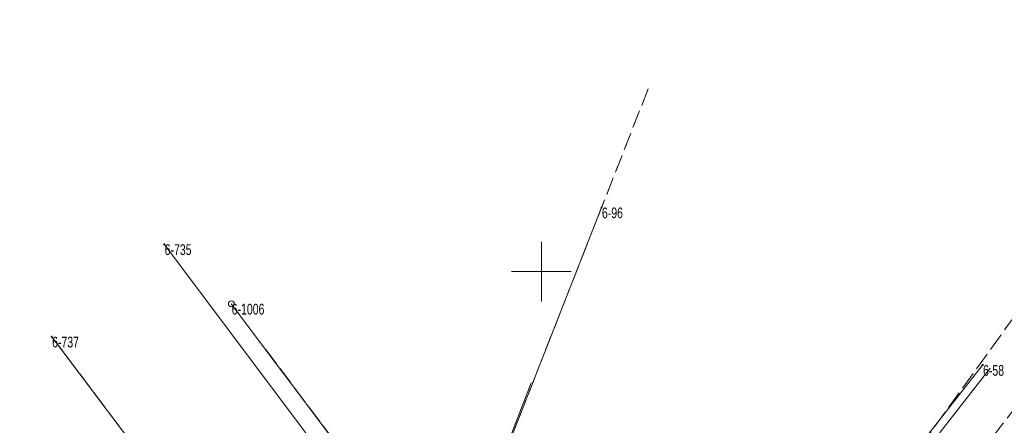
# Model space of a CAD drawing. Header units: metres. Extents: x -1013 to 1493497, y -5789518 to 1032.
# Tile 57 of 73: x -146 to -63, y 152 to 186. Entities that reach past the tile are written whole.
import ezdxf
from ezdxf.xclip import XClip

# ---------------------------------------------------------------- set-up
doc = ezdxf.new("R2010")
doc.units = ezdxf.units.M
doc.header["$MEASUREMENT"] = 0
doc.header["$XCLIPFRAME"] = 0
for name, pattern in [('2_KTJZ01', [2, 1.5, -0.5]), ('GUK', [2, 1.5, -0.5]), ('GUZ', [1, 0.5, -0.5])]:
    doc.linetypes.add(name, pattern=pattern)
doc.layers.add('700-L Mapa 1_100 dwg', color=7, linetype='Continuous')
doc.layers.add('711-L Wymiary opisy', color=7, linetype='Continuous')
for name, color, linetype, lineweight in [('703-L Płaszczyzny podejścia 2D3', 152, 'Continuous', 30), ('711-L Wymiary opisy1', 7, 'Continuous', 13), ('ex_02_DXF_MZ_500_4_Dzialki7', 9, 'Continuous', 18), ('ex_02_DXF_MZ_500_4_Kontury3', 9, 'Continuous', 18), ('ex_02_DXF_MZ_500_4_KTJZ_L_07', 9, 'Continuous', 18), ('ex_02_DXF_MZ_500_4_KTOK_L_47', 9, 'Continuous', 18), ('ex_02_DXF_MZ_500_4_Numery_punktow7', 9, 'Continuous', 18), ('ex_02_DXF_MZ_500_4_Podzial_sekcyjny_krzyze7', 9, 'Continuous', 18), ('ex_02_DXF_MZ_500_4_Punkty7', 9, 'Continuous', 18), ('ex_02_DXF_MZ_500_4_SUPE_L_31', 9, 'Continuous', 18), ('ex_02_DXF_MZ_500_4_Uzytki3', 9, 'Continuous', 18)]:
    doc.layers.add(name, color=color, linetype=linetype, lineweight=lineweight)
doc.styles.add('STYL_AUTOMATYCZNY_2', font='arial.ttf')
doc.styles.add('STYL_AUTOMATYCZNY_4', font='arial.ttf', dxfattribs={"width": 0.7})
doc.dimstyles.new('STYL_AUTOMATYCZNY__3', dxfattribs={"dimtxt": 0.25, "dimasz": 0.183575, "dimexe": 0.18, "dimexo": 0.04, "dimgap": 0, "dimtad": 1, "dimzin": 0, "dimdsep": 46, "dimtxsty": 'STYL_AUTOMATYCZNY_2', "dimblk": 'ARROWHEAD_8', "dimblk1": 'ARROWHEAD_8', "dimblk2": 'ARROWHEAD_8', "dimcen": 0.09, "dimclrd": 7, "dimclre": 7, "dimclrt": 7, "dimazin": 0, "dimtfac": 1, "dimtdec": 4, "dimtmove": 2, "dimatfit": 3, "dimfxl": 1, "dimtolj": 1, "dimtzin": 0, "dimarcsym": 0})

# ---------------------------------------------------------------- blocks, each defined once
blk = doc.blocks.new('*D62')
at = {"layer": '711-L Wymiary opisy1', "color": 7, "linetype": 'Continuous', "lineweight": 13}
for p, q in [((-9.682, 27.468), (-9.815, 27.437)), ((-9.682, 27.468), (-9.651, 27.335)), ((-10.088, 26.709), (-10.136, 26.836)), ((-10.088, 26.709), (-9.96, 26.757))]:
    blk.add_line(p, q, dxfattribs=at)
blk.add_arc((-4.796, 24.363), 5.789, 147.57004, 156.10081, dxfattribs=at)
at = {"layer": '711-L Wymiary opisy1', "color": 7, "lineweight": 13, "insert": (-11.672, 27.587), "char_height": 0.25, "attachment_point": 7, "rotation": 336.10081, "style": 'STYL_AUTOMATYCZNY_2'}
blk.add_mtext('\\A1;{\\pql;\\fArial|b0|i0|c238|p0;\\W1.000000;8,53°/15%}', dxfattribs=at)
blk = doc.blocks.new('ARROWHEAD_8')
at = {"color": 0, "linetype": 'Continuous', "lineweight": 0}
blk.add_line((0, 0), (-1, 0), dxfattribs=at)
at = {"color": 0, "linetype": 'Continuous', "lineweight": 0, "flags": 128}
blk.add_lwpolyline([(-0.525, 0.525), (0, 0), (-0.525, -0.525)], dxfattribs=at)
blk = doc.blocks.new('Rysunek_1_4', base_point=(-51.91, -72.413))
at = {"layer": 'ex_02_DXF_MZ_500_4_Dzialki7', "color": 9, "linetype": 'Continuous', "lineweight": 18}
for p, q in [((-109.6, 137.63), (-96.867, 170.032)), ((-110.248, 135.985), (-133.498, 166.954)), ((-109.6, 137.63), (-127.882, 161.973)), ((-142.924, 159.217), (-102.373, 105.388)), ((-77.609, 140.765), (-64.941, 156.846))]:
    blk.add_line(p, q, dxfattribs=at)
at = {"layer": 'ex_02_DXF_MZ_500_4_Kontury3', "color": 9, "linetype": 'GUK', "lineweight": 18}
for p, q in [((-109.6, 137.63), (-92.828, 180.302)), ((-102.373, 105.388), (-142.924, 159.217)), ((-125.005, 158.143), (-109.6, 137.63))]:
    blk.add_line(p, q, dxfattribs=at)
at = {"layer": 'ex_02_DXF_MZ_500_4_KTJZ_L_07', "color": 9, "linetype": '2_KTJZ01', "lineweight": 18}
for p, q in [((-62.22, 160.993), (-78.13, 139.023)), ((-58.31, 158.343), (-75.59, 135.923))]:
    blk.add_line(p, q, dxfattribs=at)
at = {"layer": 'ex_02_DXF_MZ_500_4_KTOK_L_47', "color": 9, "linetype": 'Continuous', "lineweight": 18}
blk.add_line((-104.804, 150.073), (-102.77, 155.363), dxfattribs=at)
at = {"layer": 'ex_02_DXF_MZ_500_4_Podzial_sekcyjny_krzyze7', "color": 9, "linetype": 'Continuous', "lineweight": 18}
for p, q in [((-101.91, 162.173), (-101.91, 167.173)), ((-104.41, 164.673), (-99.41, 164.673))]:
    blk.add_line(p, q, dxfattribs=at)
at = {"layer": 'ex_02_DXF_MZ_500_4_Punkty7', "color": 9, "linetype": 'Continuous', "lineweight": 18}
for centre, radius in [((-96.867, 170.032), 0.045), ((-133.498, 166.954), 0.045), ((-127.882, 161.973), 0.25), ((-142.924, 159.217), 0.045), ((-64.941, 156.846), 0.045)]:
    blk.add_circle(centre, radius, dxfattribs=at)
at = {"layer": 'ex_02_DXF_MZ_500_4_SUPE_L_31', "color": 9, "linetype": 'Continuous', "lineweight": 18}
blk.add_line((-77.066, 140.299), (-64.309, 156.59), dxfattribs=at)
at = {"layer": 'ex_02_DXF_MZ_500_4_Uzytki3', "color": 9, "linetype": 'GUZ', "lineweight": 18}
for p, q in [((-109.6, 137.63), (-92.828, 180.302)), ((-102.373, 105.388), (-142.924, 159.217)), ((-125.005, 158.143), (-109.6, 137.63))]:
    blk.add_line(p, q, dxfattribs=at)
at = {"layer": 'ex_02_DXF_MZ_500_4_Numery_punktow7', "color": 9, "linetype": 'Continuous', "lineweight": 18, "char_height": 0.9, "attachment_point": 1, "style": 'STYL_AUTOMATYCZNY_4'}
for s, insert in [('\\A1;{\\pql;\\fArial|b0|i0|c238|p0;\\W0.700000;6-96}', (-96.834, 170.032)), ('\\A1;{\\pql;\\fArial|b0|i0|c238|p0;\\W0.700000;6-735}', (-133.465, 166.954)), ('\\A1;{\\pql;\\fArial|b0|i0|c238|p0;\\W0.700000;6-1006}', (-127.85, 161.973)), ('\\A1;{\\pql;\\fArial|b0|i0|c238|p0;\\W0.700000;6-737}', (-142.895, 159.217)), ('\\A1;{\\pql;\\fArial|b0|i0|c238|p0;\\W0.700000;6-58}', (-64.908, 156.846))]:
    blk.add_mtext(s, dxfattribs=dict(at, insert=insert))

msp = doc.modelspace()

# ---------------------------------------------------------------- linework, layer by layer
at = {"layer": '703-L Płaszczyzny podejścia 2D3', "color": 152, "linetype": 'Continuous', "lineweight": 30}
msp.add_circle((8.2273, 10.355), 1021.6593, dxfattribs=at)

# ---------------------------------------------------------------- block references
at = {"layer": '700-L Mapa 1_100 dwg', "color": 52, "linetype": 'Continuous', "lineweight": 25}
ref = msp.add_blockref('Rysunek_1_4', (-51.9097, -72.4133), dxfattribs=at)
XClip(ref).set_block_clipping_path([(-454.4097296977, -337.82710067), (350.5902703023, 193.0005136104)])

# ---------------------------------------------------------------- dimensions: what is measured, and where the dimension line sits
at = {"layer": '711-L Wymiary opisy', "color": 7, "linetype": 'Continuous', "lineweight": 13}
dim = msp.add_angular_dim_3p(base=(-9.8993, 27.0958), center=(-4.7955, 24.3632), p1=(-360.4425, 181.9583), p2=(-56.0049, 56.8993), text='8,53°/15%', dimstyle='STYL_AUTOMATYCZNY__3', dxfattribs=at)
dim.commit()
dim.dimension.update_dxf_attribs({"geometry": '*D62', "text_midpoint": (-10.8957, 27.3794), "dimtype": 165, "text_rotation": 336.100809})

doc.saveas('drawing.dxf')
